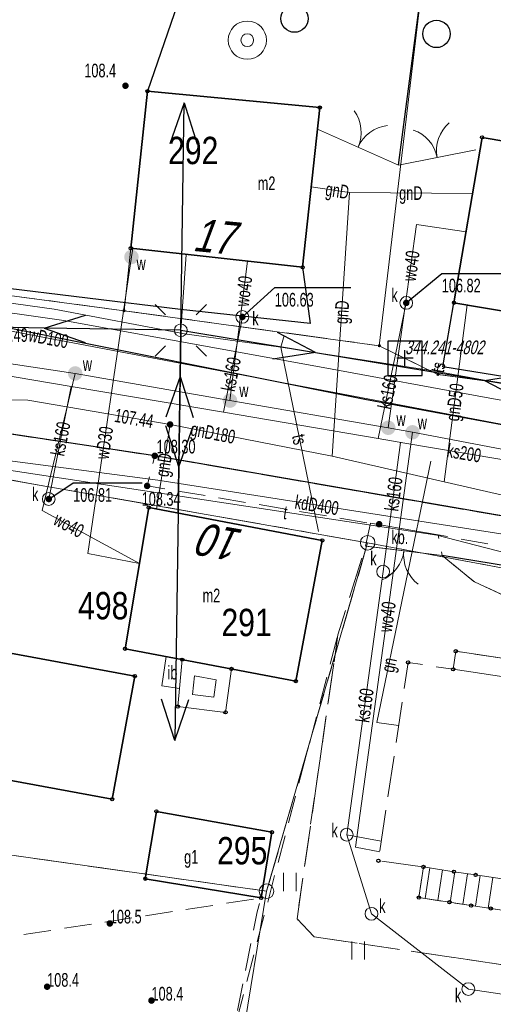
# Model space of a CAD drawing. Header units: inches. Extents: x 6497603 to 6502483, y 5925790 to 5934357.
# Tile 176 of 256: x 6501315 to 6501341, y 5926080 to 5926134. Entities that reach past the tile are written whole.
import ezdxf
from ezdxf.enums import TextEntityAlignment as Align

# ---------------------------------------------------------------- set-up
doc = ezdxf.new("R2010")
doc.units = ezdxf.units.IN
doc.header["$MEASUREMENT"] = 0
for name, pattern in [('1.5_0.75', [2.25, 1.5, -0.75]), ('2.25_0.75', [3, 2.25, -0.75]), ('219-1000', [0, 0]), ('egkk-1000', [3, 2.25, -0.75]), ('egug-1000', [1.5, 0.75, -0.75]), ('otob_1000', [0, 0]), ('suep_nn_1000', [0, 0])]:
    doc.linetypes.add(name, pattern=pattern)
for name, color, linetype in [('202-punkt graniczny', 7, 'Continuous'), ('203-punkt graniczny', 7, 'Continuous'), ('211-numer działki ewidencyjnej', 7, 'Continuous'), ('217-kontur klasyfikacyjny', 7, 'Continuous'), ('218-kontur użytku gruntowego', 7, 'Continuous'), ('219-działka ewidencyjna', 7, 'Continuous'), ('238-Punkt adresowy budynku', 7, 'Continuous'), ('312-budynek ewidencyjny', 7, 'Continuous'), ('312-oznaczenie budynku ewidencyjnego', 7, 'Continuous'), ('312-oznaczenie budynku ewidencyjnego-Atr117', 7, 'Continuous'), ('352-schody', 7, 'Continuous'), ('brama', 7, 'Continuous'), ('chodnik', 7, 'Continuous'), ('inna budowla', 7, 'Continuous'), ('inna budowla-Atr17', 7, 'Continuous'), ('inny obiekt trwale związany z budynkiem (powierzchnia)', 7, 'Continuous'), ('jezdnia', 7, 'Continuous'), ('krawężnik', 7, 'Continuous'), ('latarnia', 7, 'Continuous'), ('obszar utwardzony', 7, 'Continuous'), ('obszar utwardzony-Atr17', 7, 'Continuous'), ('ogrodzenie trwałe', 7, 'Continuous'), ('osadnik  szambo', 7, 'Continuous'), ('pikieta naturalna', 7, 'Continuous'), ('pikieta naturalna-Atr2', 7, 'Continuous'), ('pikieta sztuczna', 7, 'Continuous'), ('pikieta sztuczna-Atr2', 7, 'Continuous'), ('plac gier i zabaw', 7, 'Continuous'), ('przewód elektroenergetyczny niskiego napięcia', 7, 'Continuous'), ('przewód gazowy', 7, 'Continuous'), ('przewód gazowy-Atr1', 7, 'Continuous'), ('przewód kanalizacyjny', 7, 'Continuous'), ('przewód kanalizacyjny-Atr1', 7, 'Continuous'), ('przewód telekomunikacyjny podziemny', 7, 'Continuous'), ('przewód telekomunikacyjny podziemny-Atr1', 7, 'Continuous'), ('przewód wodociągowy', 7, 'Continuous'), ('przewód wodociągowy-Atr1', 7, 'Continuous'), ('Punkt budynku', 7, 'Continuous'), ('rzędna', 7, 'Continuous'), ('rzędna-Atr2', 7, 'Continuous'), ('rzędna-Atr3', 7, 'Continuous'), ('studnia kanalizacyjna', 7, 'Continuous'), ('studnia kanalizacyjna-Atr17', 7, 'Continuous'), ('studnia zwykła', 7, 'Continuous'), ('Szczegółowa osnowa geodezyjna pozioma', 7, 'Continuous'), ('Szczegółowa osnowa geodezyjna pozioma-Atr103', 7, 'Continuous'), ('trawnik', 7, 'Continuous'), ('weranda lub ganek', 7, 'Continuous'), ('zasuwa lub zawór', 7, 'Continuous'), ('zasuwa lub zawór-Atr17', 7, 'Continuous')]:
    doc.layers.add(name, color=color, linetype=linetype)
doc.styles.get("Standard").update_dxf_attribs({"font": 'arial.ttf'})
doc.linetypes.add('902-1000', pattern='A,5,0,[1,ksztalty.shx,S=1,R=0,X=0,Y=0],5', length=10)

# ---------------------------------------------------------------- blocks, each defined once
blk = doc.blocks.new('203')
at = {"linetype": 'Continuous', "lineweight": 0}
h = blk.add_hatch(color=0, dxfattribs=at)
edge = h.paths.add_edge_path()
edge.add_arc((0, 0), 0.09, 0, 360)
blk = doc.blocks.new('202')
at = {"color": 0, "linetype": 'Continuous', "lineweight": 0}
blk.add_circle((0, 0), 0.4, dxfattribs=at)
blk = doc.blocks.new('PUNKTBUD')
at = {"color": 0}
blk.add_circle((0, 0), 0.09, dxfattribs=at)
blk = doc.blocks.new('OSSP')
at = {"color": 0}
for p, q in [((-0.939, 0.938), (-0.939, -0.938)), ((-0.939, 0.938), (-0.939, -0.938)), ((0.936, 0.938), (-0.939, 0.938)), ((0.936, 0.938), (-0.939, 0.938)), ((0.936, -0.938), (0.936, 0.938)), ((0.936, -0.938), (0.936, 0.938)), ((0.45, 0), (-0.45, 0)), ((0.45, 0), (-0.45, 0)), ((0, -0.45), (0, 0.45)), ((0, -0.45), (0, 0.45)), ((-0.939, -0.938), (0.936, -0.938)), ((-0.939, -0.938), (0.936, -0.938))]:
    blk.add_line(p, q, dxfattribs=at)
blk = doc.blocks.new('PW01')
at = {"linetype": 'Continuous', "lineweight": 13}
h = blk.add_hatch(color=0, dxfattribs=at)
edge = h.paths.add_edge_path()
edge.add_arc((0, 0), 0.18, 0, 360)
blk = doc.blocks.new('US25')
at = {"linetype": 'Continuous', "lineweight": 13}
h = blk.add_hatch(color=0, dxfattribs=at)
edge = h.paths.add_edge_path()
edge.add_arc((0, 0), 0.4, 0, 360)
blk = doc.blocks.new('US15')
at = {"color": 0, "linetype": 'Continuous', "lineweight": 13}
blk.add_circle((0, 0), 0.35, dxfattribs=at)
blk = doc.blocks.new('SM01')
at = {"color": 0, "linetype": 'Continuous', "lineweight": 13}
for p, q in [((-0.848, 0.848), (-1.414, 1.414)), ((0.849, 0.848), (1.414, 1.414)), ((-0.848, -0.849), (-1.414, -1.414)), ((0.849, -0.849), (1.414, -1.414))]:
    blk.add_line(p, q, dxfattribs=at)
blk.add_circle((0, 0), 0.35, dxfattribs=at)
blk = doc.blocks.new('US13')
at = {"color": 0, "linetype": 'Continuous', "lineweight": 13}
for radius in [1.05, 0.35]:
    blk.add_circle((0, 0), radius, dxfattribs=at)
blk = doc.blocks.new('SUKM')
at = {"color": 0, "linetype": 'Continuous'}
blk.add_circle((0, 0), 0.75, dxfattribs=at)
blk = doc.blocks.new('TU04')
at = {"color": 0, "linetype": 'Continuous', "lineweight": 13}
for p, q in [((0, 0), (0, 1)), ((0.7, 0), (0.7, 1))]:
    blk.add_line(p, q, dxfattribs=at)
blk = doc.blocks.new('OK02')
at = {"color": 0, "linetype": 'Continuous', "lineweight": 0}
for centre, start, end in [((-2, 0), 0, 60), ((2, 0), 120, 180)]:
    blk.add_arc(centre, 2, start, end, dxfattribs=at)
blk = doc.blocks.new('SUEP1')
at = {"color": 0, "linetype": 'Continuous'}
for p, q in [((7.5, 0), (5.25, 0.75)), ((22.5, 0), (20.25, 0.75)), ((0, 0), (7.5, 0)), ((7.5, 0), (5.25, -0.75)), ((7.5, 0), (22.5, 0)), ((22.5, 0), (20.25, -0.75))]:
    blk.add_line(p, q, dxfattribs=at)

msp = doc.modelspace()

# ---------------------------------------------------------------- linework, layer by layer
at = {"layer": '217-kontur klasyfikacyjny', "color": 3, "linetype": 'egkk-1000', "lineweight": 18, "flags": 128}
for points in [[(6501293.92, 5926121.11), (6501320.37, 5926117.58)], [(6501320.37, 5926117.58), (6501334.39, 5926115.66)], [(6501334.39, 5926115.66), (6501337.61, 5926114.09)], [(6501337.61, 5926114.09), (6501346.63, 5926112.85)], [(6501333.75, 5926104.85), (6501309.03, 5926109.19)], [(6501328.2, 5926085.74), (6501333.75, 5926104.85)], [(6501306.54, 5926088.8), (6501328.2, 5926085.74)]]:
    msp.add_lwpolyline(points, dxfattribs=at)
at = {"layer": '218-kontur użytku gruntowego', "color": 3, "linetype": 'egug-1000', "lineweight": 18, "flags": 128}
for points in [[(6501293.92, 5926121.11), (6501320.37, 5926117.58)], [(6501320.37, 5926117.58), (6501334.39, 5926115.66)], [(6501334.39, 5926115.66), (6501337.61, 5926114.09)], [(6501337.61, 5926114.09), (6501346.63, 5926112.85)], [(6501333.75, 5926104.85), (6501309.03, 5926109.19)], [(6501328.2, 5926085.74), (6501333.75, 5926104.85)], [(6501342.17, 5926103.28), (6501333.75, 5926104.85)], [(6501306.54, 5926088.8), (6501328.2, 5926085.74)]]:
    msp.add_lwpolyline(points, dxfattribs=at)
at = {"layer": '219-działka ewidencyjna', "color": 3, "linetype": '219-1000', "lineweight": 18, "flags": 128}
for points in [[(6501339.33, 5926157.12), (6501334.39, 5926115.66)], [(6501323.61, 5926135.28), (6501321.66, 5926129.62)], [(6501321.66, 5926129.62), (6501320.37, 5926117.58)], [(6501320.37, 5926117.58), (6501293.92, 5926121.11)], [(6501334.39, 5926115.66), (6501320.37, 5926117.58)], [(6501337.61, 5926114.09), (6501334.39, 5926115.66)], [(6501346.63, 5926112.85), (6501337.61, 5926114.09)], [(6501309.03, 5926109.19), (6501333.75, 5926104.85)], [(6501328.2, 5926085.74), (6501333.75, 5926104.85)], [(6501333.75, 5926104.85), (6501342.17, 5926103.28)], [(6501306.54, 5926088.8), (6501328.2, 5926085.74)], [(6501326.83, 5926077.37), (6501328.2, 5926085.74)]]:
    msp.add_lwpolyline(points, dxfattribs=at)
at = {"layer": '312-budynek ewidencyjny', "color": 7, "linetype": 'Continuous', "lineweight": 35, "flags": 128}
for points in [[(6501320.74, 5926121.01), (6501321.66, 5926129.62)], [(6501321.66, 5926129.62), (6501331.12, 5926128.72)], [(6501331.12, 5926128.72), (6501330.18, 5926119.96)], [(6501338.49, 5926118.02), (6501340.03, 5926127.09)], [(6501340.03, 5926127.09), (6501348.6, 5926125.63)], [(6501330.18, 5926119.96), (6501320.74, 5926121.01)], [(6501347.07, 5926116.56), (6501338.49, 5926118.02)], [(6501320.43, 5926099.04), (6501321.73, 5926106.78)], [(6501321.73, 5926106.78), (6501331.26, 5926104.98)], [(6501331.26, 5926104.98), (6501329.8, 5926097.26)], [(6501313.13, 5926098.98), (6501320.96, 5926097.54)], [(6501329.8, 5926097.26), (6501320.43, 5926099.04)], [(6501320.96, 5926097.54), (6501319.72, 5926090.78)], [(6501319.72, 5926090.78), (6501307.41, 5926093.05)], [(6501321.54, 5926086.42), (6501322.15, 5926090.12)], [(6501322.15, 5926090.12), (6501328.49, 5926088.97)], [(6501328.49, 5926088.97), (6501327.9, 5926085.37)], [(6501327.9, 5926085.37), (6501321.54, 5926086.42)]]:
    msp.add_lwpolyline(points, dxfattribs=at)
at = {"layer": '352-schody', "color": 7, "linetype": 'Continuous', "lineweight": 18, "flags": 128}
msp.add_lwpolyline([(6501336.81, 5926087.07), (6501338.49, 5926086.81), (6501339.68, 5926086.63), (6501340.77, 5926086.47), (6501343.34, 5926086.08), (6501345.41, 5926085.77), (6501346.55, 5926085.6), (6501346.3, 5926083.91), (6501343.08, 5926084.4), (6501340.51, 5926084.79), (6501339.43, 5926084.95), (6501338.24, 5926085.13), (6501336.56, 5926085.39)], close=True, dxfattribs=at)
msp.add_lwpolyline([(6501336.81, 5926087.07), (6501338.49, 5926086.81), (6501339.68, 5926086.63), (6501340.77, 5926086.47), (6501343.34, 5926086.08), (6501345.41, 5926085.77), (6501346.55, 5926085.6), (6501346.3, 5926083.91), (6501343.08, 5926084.4), (6501340.51, 5926084.79), (6501339.43, 5926084.95), (6501338.24, 5926085.13), (6501336.56, 5926085.39)], close=True, dxfattribs=at)
for points in [[(6501336.904, 5926085.337), (6501337.161, 5926087.016)], [(6501337.595, 5926085.23), (6501337.852, 5926086.909)], [(6501338.287, 5926085.123), (6501338.544, 5926086.802)], [(6501338.979, 5926085.018), (6501339.236, 5926086.697)], [(6501339.672, 5926084.914), (6501339.928, 5926086.594)], [(6501340.364, 5926084.812), (6501340.621, 5926086.492)]]:
    msp.add_lwpolyline(points, dxfattribs=at)
at = {"layer": 'brama', "color": 7, "linetype": 'otob_1000', "lineweight": 18, "flags": 128}
for points in [[(6501330.99, 5926127.54), (6501335.45, 5926125.57)], [(6501335.45, 5926125.57), (6501339.69, 5926126.4)], [(6501337.84, 5926104.16), (6501333.64, 5926104.67)]]:
    msp.add_lwpolyline(points, dxfattribs=at)
at = {"layer": 'chodnik', "color": 7, "linetype": '1.5_0.75', "lineweight": 18, "flags": 128}
msp.add_lwpolyline([(6501361.14, 5926095.32), (6501359.44, 5926099.46), (6501358.73, 5926100.46), (6501358.02, 5926100.87), (6501357.24, 5926101.49), (6501355.48, 5926102.12), (6501337.62, 5926105.28), (6501333.9, 5926105.92), (6501321.64, 5926107.97), (6501322.06, 5926109.62), (6501344.18, 5926105.79), (6501356.08, 5926103.65), (6501358.07, 5926102.92), (6501359.98, 5926101.53), (6501361.65, 5926099.48), (6501362.23, 5926097.75), (6501362.11, 5926096.4)], close=True, dxfattribs=at)
at = {"layer": 'inna budowla', "color": 7, "linetype": 'Continuous', "lineweight": 18, "flags": 128}
msp.add_lwpolyline([(6501322.68, 5926098.61), (6501323.57, 5926098.44), (6501323.42, 5926096.86), (6501322.45, 5926097)], close=True, dxfattribs=at)
at = {"layer": 'inny obiekt trwale związany z budynkiem (powierzchnia)', "color": 7, "linetype": 'Continuous', "lineweight": 18, "flags": 128}
msp.add_lwpolyline([(6501341.6, 5926097.44), (6501341.75, 5926098.43), (6501338.59, 5926098.9), (6501338.44, 5926097.91)], close=True, dxfattribs=at)
at = {"layer": 'jezdnia', "color": 7, "linetype": '2.25_0.75', "lineweight": 18, "flags": 128}
for points in [[(6501312.77, 5926116.89), (6501333.59, 5926112.72), (6501351.42, 5926109.43), (6501363.8, 5926107.78), (6501371.77, 5926106.63), (6501388.04, 5926104.26), (6501400.21, 5926102.32), (6501410.41, 5926100.69), (6501421.45, 5926099.12), (6501432.05, 5926097.59), (6501442.48, 5926096.03), (6501456.42, 5926094.11), (6501469.51, 5926092.32), (6501481.3, 5926090.42), (6501480.03, 5926084.8), (6501478.26, 5926085.14), (6501471.04, 5926086.22), (6501455.73, 5926088.36), (6501442.79, 5926090.18), (6501432.21, 5926091.56), (6501409.22, 5926094.62), (6501374.7, 5926100.07), (6501373.13, 5926100.32), (6501371.39, 5926099.72), (6501370.28, 5926098.56), (6501361.65, 5926099.48), (6501359.98, 5926101.53), (6501358.07, 5926102.92), (6501356.08, 5926103.65), (6501344.18, 5926105.79), (6501322.06, 5926109.62), (6501312, 5926111.13)], [(6501361.48, 5926094.44), (6501341.6, 5926097.44), (6501341.75, 5926098.43), (6501338.59, 5926098.9), (6501338.44, 5926097.91), (6501335.97, 5926098.29), (6501334.34, 5926087.41), (6501336.81, 5926087.07), (6501336.56, 5926085.39), (6501338.24, 5926085.13), (6501339.43, 5926084.95), (6501340.51, 5926084.79), (6501343.08, 5926084.4), (6501345.16, 5926084.09), (6501346.3, 5926083.91), (6501349.46, 5926083.44), (6501349.72, 5926085.12), (6501352.78, 5926086.01), (6501353.27, 5926084.22), (6501357.18, 5926085.31), (6501356.68, 5926087.09), (6501360.63, 5926088.19), (6501360.93, 5926087.06), (6501361.97, 5926083.13), (6501357.55, 5926082.28), (6501350.42, 5926080.33), (6501330.82, 5926083.23), (6501329.87, 5926084.22), (6501332.12, 5926099.81), (6501333.64, 5926104.67), (6501337.84, 5926104.16), (6501339.62, 5926102.71), (6501342.28, 5926101.48), (6501359.44, 5926099.46), (6501361.14, 5926095.32)]]:
    msp.add_lwpolyline(points, close=True, dxfattribs=at)
at = {"layer": 'krawężnik', "color": 7, "linetype": 'Continuous', "lineweight": 25, "flags": 128}
for points in [[(6501312.77, 5926116.89), (6501333.59, 5926112.72), (6501351.42, 5926109.43), (6501363.8, 5926107.78), (6501388.04, 5926104.26), (6501400.21, 5926102.32), (6501410.41, 5926100.69), (6501432.05, 5926097.59), (6501442.48, 5926096.03), (6501456.42, 5926094.11), (6501469.51, 5926092.32), (6501481.3, 5926090.42)], [(6501361.65, 5926099.48), (6501359.98, 5926101.53), (6501358.07, 5926102.92), (6501356.08, 5926103.65), (6501344.18, 5926105.79), (6501322.06, 5926109.62), (6501312, 5926111.13)]]:
    msp.add_lwpolyline(points, dxfattribs=at)
at = {"layer": 'obszar utwardzony', "color": 7, "linetype": '2.25_0.75', "lineweight": 18, "flags": 128}
msp.add_lwpolyline([(6501333.64, 5926104.67), (6501333.9, 5926105.92), (6501337.62, 5926105.28), (6501337.84, 5926104.16)], close=True, dxfattribs=at)
at = {"layer": 'ogrodzenie trwałe', "color": 7, "linetype": '902-1000', "lineweight": 25, "flags": 128}
for points in [[(6501335.45, 5926125.57), (6501336.85, 5926136.33)], [(6501323.49, 5926134.94), (6501321.66, 5926129.62)], [(6501330.18, 5926119.96), (6501330.6, 5926116.88), (6501323.48, 5926117.65), (6501313.24, 5926118.89), (6501301.86, 5926120.21), (6501297.04, 5926120.94)], [(6501346.44, 5926116.67), (6501346.28, 5926113.15), (6501337.88, 5926114.51), (6501338.49, 5926118.02)], [(6501360.55, 5926097.73), (6501358.02, 5926100.87), (6501337.84, 5926104.16)]]:
    msp.add_lwpolyline(points, dxfattribs=at)
at = {"layer": 'plac gier i zabaw', "color": 7, "linetype": '1.5_0.75', "lineweight": 18, "flags": 128}
msp.add_lwpolyline([(6501301.53, 5926081.31), (6501327.9, 5926085.37), (6501327.68, 5926084.6), (6501326.28, 5926077.61), (6501323.7, 5926068.35), (6501320.61, 5926068.97), (6501302.48, 5926077.64), (6501302.67, 5926078.52), (6501302.61, 5926079.62), (6501302.26, 5926080.5)], close=True, dxfattribs=at)
at = {"layer": 'przewód elektroenergetyczny niskiego napięcia', "color": 1, "linetype": 'suep_nn_1000', "lineweight": 18, "flags": 128}
for points in [[(6501323.49, 5926116.51), (6501323.78, 5926120.67)], [(6501278.54, 5926117.23), (6501323.49, 5926116.51)], [(6501323.49, 5926116.51), (6501323.34, 5926106.48)], [(6501323.49, 5926116.51), (6501362.37, 5926110.08)]]:
    msp.add_lwpolyline(points, dxfattribs=at)
at = {"layer": 'przewód gazowy', "color": 40, "linetype": 'Continuous', "lineweight": 18, "flags": 128}
for points in [[(6501330.65, 5926124.38), (6501332.76, 5926124.07)], [(6501332.76, 5926124.07), (6501331.8, 5926109.6)], [(6501332.76, 5926124.07), (6501339.51, 5926124.01)], [(6501339.21, 5926117.9), (6501337.96, 5926108.19)], [(6501380.82, 5926099.79), (6501364.06, 5926102.94), (6501351.89, 5926105.18), (6501348.12, 5926105.87), (6501337.96, 5926108.19), (6501331.8, 5926109.6), (6501322.9, 5926111.34), (6501315.09, 5926112.68), (6501299.33, 5926112.93)], [(6501322.9, 5926111.34), (6501322.15, 5926106.7)], [(6501337.21, 5926109.32), (6501334.26, 5926095), (6501335.45, 5926094.82)]]:
    msp.add_lwpolyline(points, dxfattribs=at)
at = {"layer": 'przewód kanalizacyjny', "color": 34, "linetype": 'Continuous', "lineweight": 18, "flags": 128}
for points in [[(6501335.87, 5926118.01), (6501334.32, 5926110.57)], [(6501326.87, 5926117.24), (6501325.84, 5926112.01)], [(6501231.2, 5926098.36), (6501256.8, 5926105.15), (6501294.95, 5926115.37), (6501299.22, 5926116.51), (6501317.46, 5926113.42), (6501325.84, 5926112.01), (6501334.32, 5926110.57), (6501335.8, 5926110.32), (6501349.6, 5926107.99), (6501358.62, 5926106.46), (6501370.85, 5926104.44), (6501398.09, 5926099.95), (6501407.95, 5926098.32), (6501427.44, 5926095.44), (6501443.18, 5926093.19), (6501453.87, 5926091.66), (6501469.21, 5926089.46), (6501474.36, 5926088.77), (6501529.86, 5926081.35), (6501602.88, 5926071), (6501682.06, 5926064.52)], [(6501316.24, 5926107.25), (6501317.46, 5926113.42)], [(6501354.45, 5926108.67), (6501353.34, 5926103.43), (6501322.22, 5926108.28), (6501306.67, 5926110.32)], [(6501332.6, 5926088.84), (6501334.6, 5926103.27), (6501335.56, 5926110.36)], [(6501345.52, 5926085.75), (6501344.55, 5926081.03), (6501344.21, 5926079.63), (6501339.28, 5926080.37), (6501333.96, 5926084.5), (6501332.6, 5926088.84)], [(6501332.6, 5926088.84), (6501334.5, 5926088.49)]]:
    msp.add_lwpolyline(points, dxfattribs=at)
at = {"layer": 'przewód telekomunikacyjny podziemny', "color": 30, "linetype": 'Continuous', "lineweight": 18, "flags": 128}
for points in [[(6501282.61, 5926118.57), (6501285.54, 5926118.9), (6501294.72, 5926121.04), (6501295.43, 5926120.48), (6501304.65, 5926119.57), (6501311.64, 5926118.35), (6501316.53, 5926117.67), (6501323.69, 5926116.32), (6501328.98, 5926115.58), (6501337.56, 5926114.25), (6501354.52, 5926111.13), (6501362.27, 5926109.62), (6501370.34, 5926108.63), (6501382.17, 5926106.35), (6501399.03, 5926103.65), (6501406.89, 5926102.96), (6501414.73, 5926101.6), (6501427.13, 5926099.83), (6501438.75, 5926098.08), (6501457.81, 5926095.43), (6501466.9, 5926094.29), (6501473.76, 5926092.71)], [(6501317.06, 5926117.05), (6501300.72, 5926119.37), (6501291.55, 5926118.83), (6501281.95, 5926116.78), (6501260, 5926109.82)], [(6501360.28, 5926109.54), (6501358.59, 5926109.48), (6501349.19, 5926111.24), (6501340.46, 5926112.79), (6501331.1, 5926114.5), (6501317.06, 5926117.05)], [(6501329.17, 5926116.22), (6501328.98, 5926115.58)], [(6501328.98, 5926115.58), (6501331.05, 5926105.47)], [(6501337.56, 5926114.25), (6501337.65, 5926114.71)], [(6501360.28, 5926109.54), (6501350.58, 5926101.91), (6501337.54, 5926105.26), (6501309.32, 5926109.54), (6501299.34, 5926109.79), (6501291.53, 5926109.28), (6501280.55, 5926106.4), (6501260.97, 5926101.55)]]:
    msp.add_lwpolyline(points, dxfattribs=at)
at = {"layer": 'przewód wodociągowy', "color": 5, "linetype": 'Continuous', "lineweight": 18, "flags": 128}
for points in [[(6501334.88, 5926111.16), (6501336.44, 5926122.31), (6501339.15, 5926121.91)], [(6501320.85, 5926121), (6501320.78, 5926120.53), (6501318.39, 5926104.26), (6501321.22, 5926103.72)], [(6501326.19, 5926112.65), (6501327.15, 5926120.3)], [(6501417.86, 5926099.77), (6501411.23, 5926100.69), (6501395.93, 5926102.91), (6501382.26, 5926105.19), (6501357.86, 5926108.51), (6501342.43, 5926111.11), (6501314, 5926116.5), (6501310.72, 5926117.41), (6501300.35, 5926118.49), (6501291.42, 5926118.18), (6501281.62, 5926117.22), (6501277.91, 5926115.59), (6501277.22, 5926115.29), (6501270.91, 5926113.28), (6501268.51, 5926112.51), (6501253.72, 5926107.92), (6501248.65, 5926106.35), (6501246.6, 5926105.61), (6501239.5, 5926105.14), (6501233.8, 5926104.53)], [(6501294.73, 5926115.67), (6501299.59, 5926116.86), (6501317.69, 5926114.14), (6501326.19, 5926112.65), (6501334.88, 5926111.16), (6501336.21, 5926110.91), (6501350.63, 5926108.18)], [(6501317.69, 5926114.14), (6501315.87, 5926106.62), (6501321.22, 5926103.72)], [(6501336.21, 5926110.91), (6501333.08, 5926088.16), (6501334.41, 5926087.9)]]:
    msp.add_lwpolyline(points, dxfattribs=at)
at = {"layer": 'rzędna-Atr2', "color": 7, "flags": 128}
for points in [[(6501335.87, 5926118.01), (6501337.82, 5926119.63), (6501342.047, 5926119.63)], [(6501326.87, 5926117.24), (6501328.65, 5926118.85), (6501332.829, 5926118.85)], [(6501316.24, 5926107.25), (6501317.58, 5926108.14), (6501321.368, 5926108.14)]]:
    msp.add_lwpolyline(points, dxfattribs=at)
at = {"layer": 'trawnik', "color": 7, "linetype": '1.5_0.75', "lineweight": 18, "flags": 128}
for points in [[(6501359.44, 5926099.46), (6501342.28, 5926101.48), (6501339.62, 5926102.71), (6501337.84, 5926104.16), (6501358.02, 5926100.87), (6501358.73, 5926100.46)], [(6501332.12, 5926099.81), (6501329.87, 5926084.22), (6501330.82, 5926083.23), (6501350.42, 5926080.33), (6501357.55, 5926082.28), (6501361.97, 5926083.13), (6501363.35, 5926078.47), (6501349.85, 5926075.39), (6501326.28, 5926077.61)]]:
    msp.add_lwpolyline(points, close=True, dxfattribs=at)
at = {"layer": 'weranda lub ganek', "color": 0, "linetype": 'CONTINUOUS', "lineweight": 18}
for p, q in [((6501323.32, 5926095.87), (6501323.57, 5926098.44)), ((6501323.57, 5926098.44), (6501326.27, 5926097.93)), ((6501326.27, 5926097.93), (6501325.95, 5926095.55)), ((6501324.137, 5926096.526), (6501324.237, 5926097.55)), ((6501324.237, 5926097.55), (6501325.432, 5926097.324)), ((6501325.432, 5926097.324), (6501325.306, 5926096.384)), ((6501325.306, 5926096.384), (6501324.137, 5926096.526)), ((6501325.95, 5926095.55), (6501323.32, 5926095.87))]:
    msp.add_line(p, q, dxfattribs=at)

# ---------------------------------------------------------------- block references
at = {"layer": '202-punkt graniczny', "color": 7, "linetype": 'Continuous', "lineweight": 18}
for p in [(6501333.75, 5926104.85), (6501328.2, 5926085.74)]:
    msp.add_blockref('202', p, dxfattribs=at)
at = {"layer": '203-punkt graniczny', "color": 3, "linetype": 'Continuous', "lineweight": 18}
for p in [(6501321.66, 5926129.62), (6501320.37, 5926117.58), (6501334.39, 5926115.66), (6501337.61, 5926114.09)]:
    msp.add_blockref('203', p, dxfattribs=at)
at = {"layer": 'brama', "color": 7, "linetype": 'Continuous', "lineweight": 18}
for p, rotation in [((6501333.22, 5926126.555), 336.169), ((6501337.57, 5926125.985), 11.076), ((6501335.74, 5926104.415), 173.077)]:
    msp.add_blockref('OK02', p, dxfattribs=dict(at, rotation=rotation))
at = {"layer": 'latarnia', "color": 7, "linetype": 'Continuous', "lineweight": 18}
msp.add_blockref('SM01', (6501323.49, 5926116.51), dxfattribs=at)
at = {"layer": 'osadnik  szambo', "color": 34, "linetype": 'Continuous', "lineweight": 18}
for p in [(6501329.73, 5926133.6), (6501337.53, 5926132.76)]:
    msp.add_blockref('SUKM', p, dxfattribs=at)
at = {"layer": 'pikieta naturalna', "color": 7, "linetype": 'Continuous', "lineweight": 13}
for p in [(6501320.45, 5926129.92), (6501319.59, 5926083.97), (6501316.15, 5926080.5), (6501321.88, 5926079.74)]:
    msp.add_blockref('PW01', p, dxfattribs=at)
at = {"layer": 'pikieta sztuczna', "color": 7, "linetype": 'Continuous', "lineweight": 13}
for p in [(6501322.06, 5926109.62), (6501321.64, 5926107.97), (6501334.38, 5926105.87)]:
    msp.add_blockref('PW01', p, dxfattribs=at)
at = {"layer": 'przewód elektroenergetyczny niskiego napięcia', "color": 1, "linetype": 'Continuous', "lineweight": 18}
for p, rotation in [((6501323.34, 5926106.48), 89.14299999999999), ((6501323.49, 5926116.51), 179.082), ((6501323.49, 5926116.51), 350.609), ((6501323.49, 5926116.51), 269.143), ((6501362.37, 5926110.08), 170.609)]:
    msp.add_blockref('SUEP1', p, dxfattribs=dict(at, rotation=rotation))
at = {"layer": 'Punkt budynku', "color": 5, "linetype": 'Continuous', "lineweight": 13}
for p in [(6501321.66, 5926129.62), (6501331.12, 5926128.72), (6501340.03, 5926127.09), (6501320.74, 5926121.01), (6501330.18, 5926119.96), (6501338.49, 5926118.02), (6501321.73, 5926106.78), (6501331.26, 5926104.98), (6501320.43, 5926099.04), (6501338.59, 5926098.9), (6501323.57, 5926098.44), (6501335.97, 5926098.29), (6501326.27, 5926097.93), (6501338.44, 5926097.91), (6501320.96, 5926097.54), (6501329.8, 5926097.26), (6501323.32, 5926095.87), (6501325.95, 5926095.55), (6501319.72, 5926090.78), (6501322.15, 5926090.12), (6501328.49, 5926088.97), (6501334.34, 5926087.41), (6501336.81, 5926087.07), (6501321.54, 5926086.42), (6501338.49, 5926086.81), (6501339.68, 5926086.63), (6501327.9, 5926085.37), (6501336.56, 5926085.39), (6501338.24, 5926085.13), (6501339.43, 5926084.95), (6501340.51, 5926084.79)]:
    msp.add_blockref('PUNKTBUD', p, dxfattribs=at)
at = {"layer": 'rzędna', "color": 34, "linetype": 'Continuous', "lineweight": 18}
for p in [(6501335.87, 5926118.01), (6501326.87, 5926117.24), (6501316.24, 5926107.25)]:
    msp.add_blockref('PW01', p, dxfattribs=at)
at = {"layer": 'rzędna', "color": 40, "linetype": 'Continuous', "lineweight": 18}
msp.add_blockref('PW01', (6501322.9, 5926111.34), dxfattribs=at)
at = {"layer": 'studnia kanalizacyjna', "color": 34, "linetype": 'Continuous', "lineweight": 18}
for p in [(6501335.87, 5926118.01), (6501326.87, 5926117.24), (6501316.24, 5926107.25), (6501334.6, 5926103.27), (6501332.6, 5926088.84), (6501333.96, 5926084.5), (6501339.28, 5926080.37)]:
    msp.add_blockref('US15', p, dxfattribs=at)
at = {"layer": 'studnia zwykła', "color": 5, "linetype": 'Continuous', "lineweight": 18}
msp.add_blockref('US13', (6501327.14, 5926132.42), dxfattribs=at)
at = {"layer": 'Szczegółowa osnowa geodezyjna pozioma', "color": 7, "linetype": 'Continuous', "lineweight": 13}
msp.add_blockref('OSSP', (6501335.8, 5926114.97), dxfattribs=at)
at = {"layer": 'trawnik', "color": 7, "linetype": 'Continuous', "lineweight": 18}
for p in [(6501329.129, 5926085.739), (6501332.879, 5926081.989)]:
    msp.add_blockref('TU04', p, dxfattribs=at)
at = {"layer": 'zasuwa lub zawór', "color": 5, "linetype": 'Continuous', "lineweight": 18}
for p in [(6501320.78, 5926120.53), (6501317.69, 5926114.14), (6501326.19, 5926112.65), (6501334.88, 5926111.16), (6501336.21, 5926110.91)]:
    msp.add_blockref('US25', p, dxfattribs=at)

# ---------------------------------------------------------------- texts
at = {"layer": '211-numer działki ewidencyjnej', "color": 3, "linetype": 'Continuous', "lineweight": 18, "width": 0.79}
msp.add_text('498', height=1.5, dxfattribs=at).set_placement((6501317.85, 5926102.15), align=Align.TOP_LEFT)
at = {"layer": '238-Punkt adresowy budynku', "color": 7, "linetype": 'Continuous', "lineweight": 18, "oblique": 15, "width": 0.79}
for s, rotation, p in [('17', 354.443, (6501325.2, 5926120.76)), ('10', 170.065, (6501325.91, 5926105.74))]:
    msp.add_text(s, height=1.8, rotation=rotation, dxfattribs=at).set_placement(p, align=Align.CENTER)
at = {"layer": '312-oznaczenie budynku ewidencyjnego', "color": 7, "linetype": 'Continuous', "lineweight": 18, "width": 0.79}
for s, p in [('292', (6501322.79, 5926125.62)), ('291', (6501325.72, 5926099.73)), ('295', (6501325.48, 5926087.21))]:
    msp.add_text(s, height=1.5, dxfattribs=at).set_placement(p)
at = {"layer": '312-oznaczenie budynku ewidencyjnego-Atr117', "color": 7, "width": 0.667}
for s, p in [('m2', (6501328.2, 5926124.57)), ('m2', (6501325.17, 5926101.96)), ('g1', (6501324.06, 5926087.62))]:
    msp.add_text(s, height=0.75, dxfattribs=at).set_placement(p, align=Align.MIDDLE_CENTER)
at = {"layer": 'inna budowla-Atr17', "color": 7, "width": 0.667}
msp.add_text('ib', height=0.75, dxfattribs=at).set_placement((6501323.03, 5926097.73), align=Align.MIDDLE_CENTER)
at = {"layer": 'obszar utwardzony-Atr17', "color": 7, "width": 0.667}
msp.add_text('kb.', height=0.75, dxfattribs=at).set_placement((6501335.05, 5926104.78))
at = {"layer": 'pikieta naturalna-Atr2', "color": 7, "width": 0.667}
for s, p in [('108.4', (6501318.19, 5926130.38)), ('108.5', (6501319.59, 5926083.97)), ('108.4', (6501316.15, 5926080.5)), ('108.4', (6501321.88, 5926079.74))]:
    msp.add_text(s, height=0.75, dxfattribs=at).set_placement(p)
at = {"layer": 'pikieta sztuczna-Atr2', "color": 7, "width": 0.667}
for s, p in [('108.49', (6501312.95, 5926115.87)), ('108.30', (6501322.16, 5926109.75)), ('108.34', (6501321.34, 5926106.88))]:
    msp.add_text(s, height=0.75, dxfattribs=at).set_placement(p)
at = {"layer": 'przewód gazowy-Atr1', "color": 40, "width": 0.667}
for s, rotation, p in [('gnD', 351.541, (6501331.45, 5926124.26)), ('gnD', 359.449, (6501335.48, 5926124.04)), ('gnD', 86.204, (6501332.28, 5926116.86)), ('gnD50', 82.671, (6501338.39, 5926111.54)), ('gnD180', 348.938, (6501324.06, 5926111.11)), ('gnD', 80.82, (6501322.44, 5926108.49)), ('gn', 78.359, (6501334.83, 5926097.77))]:
    msp.add_text(s, height=0.75, rotation=rotation, dxfattribs=at).set_placement(p, align=Align.MIDDLE_LEFT)
at = {"layer": 'przewód kanalizacyjny-Atr1', "color": 34, "width": 0.667}
for s, rotation, p in [('ks160', 78.858, (6501326.071, 5926113.184)), ('ks160', 78.232, (6501334.66, 5926112.21)), ('ks160', 78.815, (6501316.71, 5926109.64)), ('ks200', 350.416, (6501338.129, 5926109.927)), ('ks160', 82.325, (6501335.05, 5926106.6)), ('kdD400', 351.142, (6501329.77, 5926107.1)), ('ks160', 82.109, (6501333.46, 5926095.01))]:
    msp.add_text(s, height=0.75, rotation=rotation, dxfattribs=at).set_placement(p, align=Align.MIDDLE_LEFT)
at = {"layer": 'przewód telekomunikacyjny podziemny-Atr1', "color": 30, "width": 0.667}
for rotation, p in [(78.9, (6501337.61, 5926114.48)), (281.6, (6501330.01, 5926110.52))]:
    msp.add_text('ts', height=0.75, rotation=rotation, dxfattribs=at).set_placement(p, align=Align.MIDDLE_CENTER)
msp.add_text('t', height=0.75, rotation=351.376, dxfattribs=at).set_placement((6501329.14, 5926106.53), align=Align.MIDDLE_LEFT)
at = {"layer": 'przewód wodociągowy-Atr1', "color": 5, "width": 0.667}
for s, rotation, p in [('wo40', 82.035, (6501336.01, 5926119.21)), ('wo40', 82.847, (6501326.84, 5926117.82)), ('wD100', 349.265, (6501315.16, 5926116.28)), ('wD30', 81.643, (6501319.152, 5926109.45)), ('wo40', 331.54, (6501316.61, 5926106.22)), ('wo40', 82.166, (6501334.7, 5926099.96))]:
    msp.add_text(s, height=0.75, rotation=rotation, dxfattribs=at).set_placement(p, align=Align.MIDDLE_LEFT)
at = {"layer": 'rzędna-Atr2', "color": 40, "width": 0.667}
msp.add_text('107.44', height=0.75, rotation=350.264, dxfattribs=at).set_placement((6501319.87, 5926111.86), align=Align.MIDDLE_LEFT)
at = {"layer": 'rzędna-Atr3', "color": 34, "width": 0.667}
for s, p in [('106.82', (6501337.82, 5926118.362)), ('106.63', (6501328.65, 5926117.583)), ('106.81', (6501317.58, 5926106.872))]:
    msp.add_text(s, height=0.75, dxfattribs=at).set_placement(p, align=Align.BOTTOM_LEFT)
at = {"layer": 'studnia kanalizacyjna-Atr17', "color": 34, "width": 0.667}
for p in [(6501335.05, 5926118.06), (6501327.41, 5926116.78), (6501315.32, 5926107.14), (6501333.89, 5926103.62), (6501331.76, 5926088.7), (6501334.38, 5926084.55), (6501338.54, 5926079.65)]:
    msp.add_text('k', height=0.75, dxfattribs=at).set_placement(p)
at = {"layer": 'Szczegółowa osnowa geodezyjna pozioma-Atr103', "color": 7, "oblique": 15, "width": 0.667}
msp.add_text('344.241-4802', height=0.75, dxfattribs=at).set_placement((6501335.8, 5926114.97), align=Align.BOTTOM_LEFT)
at = {"layer": 'zasuwa lub zawór-Atr17', "color": 5, "width": 0.667}
for p in [(6501321.06, 5926119.81), (6501318.11, 5926114.28), (6501326.7, 5926112.84), (6501335.33, 5926111.26), (6501336.5, 5926111.08)]:
    msp.add_text('w', height=0.75, dxfattribs=at).set_placement(p)

doc.saveas('drawing.dxf')
